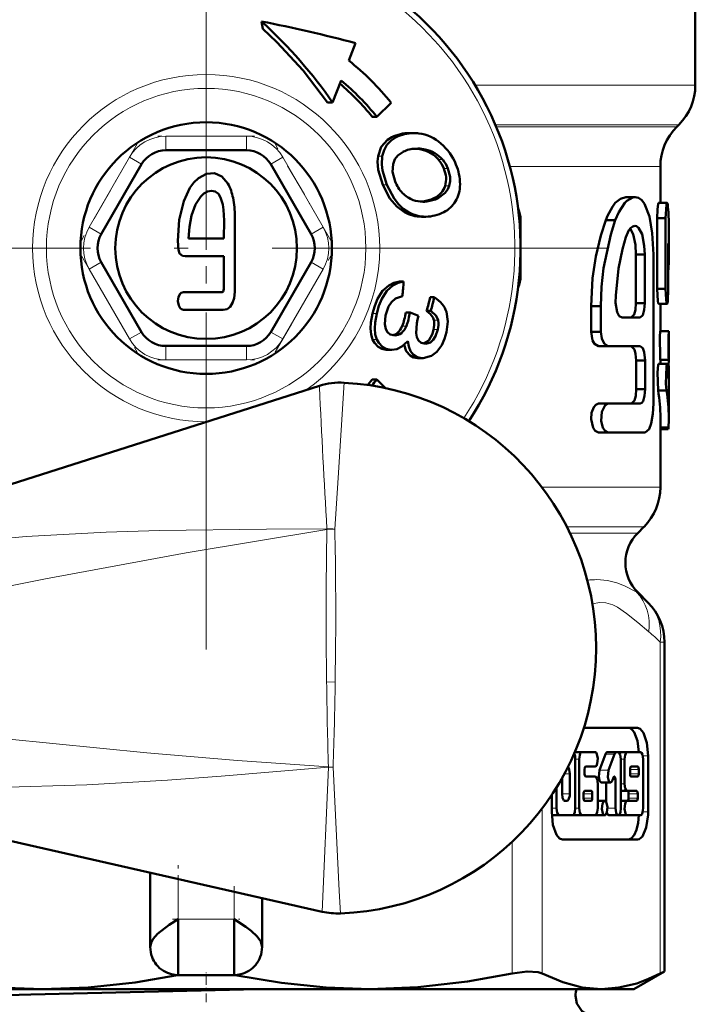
# Model space of a CAD drawing. Extents: x -1438 to 1837, y -1701 to 699.
# Tile 43 of 90: x -498 to -474, y -201 to -165. Entities that reach past the tile are written whole.
import ezdxf

# ---------------------------------------------------------------- set-up
doc = ezdxf.new("R2010")
doc.units = 0
doc.linetypes.add('DASHDOT', pattern=[18.5, 12, -3, 0.5, -3])

msp = doc.modelspace()

# ---------------------------------------------------------------- linework, layer by layer
at = {"color": 7, "linetype": 'DASHDOT', "lineweight": 18}
for p, q in [((-491.551, -159.193), (-491.551, -187.91)), ((-477.193, -173.552), (-505.91, -173.552))]:
    msp.add_line(p, q, dxfattribs=at)
at = {"color": 7, "lineweight": 50}
for p, q in [((-474.051, -163.666), (-474.051, -167.723)), ((-489.568, -165.444), (-489.571, -165.446)), ((-489.571, -165.446), (-489.522, -165.705)), ((-486.445, -166.846), (-486.205, -166.219)), ((-486.721, -167.556), (-487.03, -168.34)), ((-487.205, -168.34), (-487.03, -168.34)), ((-484.936, -168.352), (-485.449, -168.852)), ((-485.449, -168.852), (-485.61, -168.852)), ((-474.715, -169.216), (-474.637, -169.138)), ((-484.279, -169.438), (-484.125, -169.438)), ((-490.108, -170.052), (-492.995, -170.052)), ((-484.063, -169.995), (-483.974, -169.992)), ((-493.861, -170.552), (-495.304, -173.052)), ((-487.798, -173.052), (-489.242, -170.552)), ((-475.301, -170.63), (-475.301, -171.937)), ((-476.532, -171.728), (-476.208, -171.728)), ((-483.867, -171.89), (-483.818, -171.885)), ((-483.818, -171.885), (-483.798, -171.882)), ((-483.652, -171.883), (-483.672, -171.885)), ((-475.361, -171.937), (-475.06, -171.937)), ((-490.529, -175.119), (-490.528, -172.425)), ((-483.843, -172.428), (-483.698, -172.428)), ((-480.301, -172.552), (-480.301, -174.552)), ((-477.253, -172.549), (-476.913, -172.549)), ((-475.414, -172.482), (-475.414, -175.012)), ((-475.414, -172.482), (-475.112, -172.482)), ((-475.112, -172.482), (-475.112, -175.012)), ((-475.001, -172.683), (-475.001, -173.912)), ((-492.182, -173.213), (-490.913, -173.213)), ((-475.024, -175.012), (-475.024, -173.39)), ((-492.307, -173.84), (-490.913, -173.84)), ((-490.913, -173.84), (-490.915, -174.874)), ((-476.177, -173.78), (-475.86, -173.78)), ((-476.177, -175.524), (-476.177, -173.78)), ((-475.86, -175.524), (-475.86, -173.78)), ((-475.551, -179.115), (-475.551, -173.78)), ((-495.304, -174.052), (-493.861, -176.552)), ((-489.242, -176.552), (-487.798, -174.052)), ((-484.63, -174.75), (-484.485, -174.75)), ((-475.414, -175.012), (-475.112, -175.012)), ((-483.535, -175.308), (-483.389, -175.308)), ((-477.778, -175.627), (-477.778, -176.55)), ((-477.778, -175.627), (-477.426, -175.627)), ((-477.426, -175.627), (-477.426, -176.55)), ((-476.177, -175.524), (-475.86, -175.524)), ((-475.361, -175.544), (-475.06, -175.544)), ((-475.301, -175.544), (-475.301, -176.526)), ((-492.357, -175.76), (-490.944, -175.76)), ((-484.406, -175.856), (-484.258, -175.856)), ((-483.955, -175.976), (-484.258, -175.856)), ((-483.986, -176.107), (-483.955, -175.976)), ((-483.516, -175.794), (-483.663, -175.794)), ((-476.671, -176.037), (-476.029, -176.037)), ((-483.252, -176.13), (-483.251, -176.139)), ((-484.801, -176.673), (-484.84, -176.671)), ((-477.778, -176.55), (-477.426, -176.55)), ((-475.303, -176.526), (-475.003, -176.526)), ((-475.003, -176.526), (-475.001, -176.526)), ((-475.001, -176.526), (-475.001, -177.553)), ((-492.995, -177.052), (-490.108, -177.052)), ((-483.697, -176.971), (-483.736, -176.969)), ((-477.509, -177.063), (-477.163, -177.063)), ((-477.163, -177.063), (-476.021, -177.063)), ((-485.062, -177.192), (-485.115, -177.189)), ((-485.062, -177.192), (-484.908, -177.192)), ((-484.908, -177.192), (-484.961, -177.189)), ((-483.939, -177.49), (-483.993, -177.488)), ((-483.786, -177.49), (-483.84, -177.488)), ((-483.939, -177.49), (-483.786, -177.49)), ((-476.165, -177.576), (-476.165, -178.602)), ((-476.165, -177.576), (-475.848, -177.576)), ((-475.848, -177.576), (-475.848, -178.602)), ((-475.36, -177.688), (-475.059, -177.688)), ((-475.303, -177.553), (-475.003, -177.553)), ((-475.301, -177.553), (-475.301, -177.688)), ((-475.039, -177.759), (-475.004, -177.759)), ((-475.002, -177.553), (-475.005, -177.759)), ((-475.004, -177.759), (-475.004, -178.232)), ((-475.001, -177.553), (-475.003, -177.553)), ((-487.5, -178.479), (-508.361, -185.116)), ((-485.771, -178.446), (-485.61, -178.252)), ((-485.61, -178.252), (-485.449, -178.252)), ((-485.449, -178.252), (-485.135, -178.557)), ((-475.001, -178.423), (-475.001, -179.616)), ((-476.165, -178.602), (-475.848, -178.602)), ((-475.384, -178.649), (-475.082, -178.649)), ((-477.509, -179.115), (-477.163, -179.115)), ((-477.163, -179.115), (-476.021, -179.115)), ((-475.301, -179.616), (-475.301, -182.102)), ((-477.509, -180.141), (-477.163, -180.141)), ((-477.163, -180.141), (-475.848, -180.141)), ((-475.301, -179.962), (-475.011, -179.962)), ((-475.301, -180.031), (-475.022, -180.031)), ((-476.112, -183.741), (-475.887, -183.516)), ((-476.112, -185.863), (-475.741, -186.233)), ((-475.155, -199.419), (-475.155, -187.647)), ((-476.123, -190.708), (-478.041, -190.708)), ((-478.109, -191.579), (-478.363, -191.579)), ((-478.345, -193.58), (-478.345, -191.836)), ((-478.207, -191.836), (-478.207, -193.58)), ((-477.638, -191.579), (-478.109, -191.579)), ((-477.482, -192.222), (-477.264, -191.654)), ((-476.87, -191.579), (-477.195, -191.579)), ((-476.94, -191.654), (-477.157, -192.222)), ((-476.813, -191.579), (-476.87, -191.579)), ((-476.486, -191.579), (-476.81, -191.579)), ((-476.714, -193.58), (-476.714, -191.836)), ((-476.584, -191.836), (-476.584, -192.708)), ((-476.014, -191.579), (-476.486, -191.579)), ((-475.916, -193.58), (-475.916, -191.836)), ((-475.74, -193.708), (-475.74, -191.708)), ((-478.011, -192.349), (-478.011, -192.195)), ((-477.971, -192.092), (-477.638, -192.092)), ((-476.387, -192.195), (-476.387, -192.349)), ((-476.113, -192.092), (-476.348, -192.092)), ((-476.073, -192.349), (-476.073, -192.195)), ((-487.396, -197.285), (-508.554, -192.476)), ((-478.817, -192.501), (-478.817, -193.067)), ((-478.542, -193.067), (-478.542, -192.349)), ((-477.638, -192.451), (-477.971, -192.451)), ((-477.018, -192.585), (-476.978, -192.48)), ((-476.911, -192.552), (-476.911, -193.58)), ((-476.348, -192.451), (-476.113, -192.451)), ((-479.013, -192.834), (-479.013, -193.58)), ((-477.775, -192.964), (-478.009, -192.964)), ((-477.539, -193.58), (-477.539, -192.708)), ((-477.087, -192.66), (-477.412, -192.66)), ((-477.235, -193.374), (-477.235, -192.66)), ((-476.486, -192.964), (-476.714, -192.964)), ((-476.486, -192.964), (-476.152, -192.964)), ((-479.189, -193.11), (-479.189, -193.708)), ((-478.718, -193.324), (-478.64, -193.324)), ((-478.049, -193.067), (-478.049, -193.221)), ((-478.009, -193.324), (-477.775, -193.324)), ((-477.736, -193.221), (-477.736, -193.067)), ((-477.294, -193.324), (-477.539, -193.324)), ((-476.486, -193.324), (-476.714, -193.324)), ((-476.152, -193.324), (-476.486, -193.324)), ((-476.437, -193.221), (-476.437, -193.067)), ((-476.113, -193.067), (-476.113, -193.221)), ((-478.915, -193.837), (-479.186, -193.837)), ((-478.915, -193.837), (-478.443, -193.837)), ((-478.433, -193.837), (-478.438, -193.836)), ((-478.109, -193.837), (-478.433, -193.837)), ((-478.109, -193.837), (-477.638, -193.837)), ((-477.619, -193.837), (-477.628, -193.835)), ((-477.294, -193.837), (-477.619, -193.837)), ((-476.813, -193.837), (-477.137, -193.837)), ((-476.486, -193.837), (-476.81, -193.837)), ((-476.486, -193.837), (-476.014, -193.837)), ((-478.806, -194.708), (-476.123, -194.708)), ((-493.551, -198.552), (-493.551, -195.886)), ((-489.551, -198.552), (-489.551, -196.795)), ((-492.551, -197.552), (-492.551, -199.552)), ((-490.551, -197.552), (-490.551, -199.552)), ((-490.551, -199.552), (-492.551, -199.552)), ((-476.251, -200.052), (-475.155, -199.419)), ((-475.308, -199.497), (-475.155, -199.419)), ((-505.686, -200.052), (-497.406, -200.052)), ((-497.406, -200.052), (-485.696, -200.052)), ((-485.696, -200.052), (-477.416, -200.052)), ((-477.416, -200.052), (-476.251, -200.052))]:
    msp.add_line(p, q, dxfattribs=at)
at = {"color": 7, "lineweight": 18}
for p, q in [((-481.928, -167.723), (-474.051, -167.723)), ((-481.203, -169.138), (-474.637, -169.138)), ((-481.17, -169.216), (-474.715, -169.216)), ((-492.995, -169.552), (-490.108, -169.552)), ((-492.995, -169.552), (-492.995, -170.052)), ((-490.108, -169.552), (-490.108, -170.052)), ((-484.911, -169.588), (-484.756, -169.588)), ((-483.864, -170.02), (-483.713, -170.02)), ((-495.737, -172.802), (-494.294, -170.302)), ((-494.294, -170.302), (-493.861, -170.552)), ((-488.809, -170.302), (-489.242, -170.552)), ((-488.809, -170.302), (-487.365, -172.802)), ((-485.402, -170.267), (-485.249, -170.267)), ((-483.524, -170.151), (-483.374, -170.151)), ((-483.239, -170.388), (-483.09, -170.388)), ((-483.049, -170.702), (-482.9, -170.702)), ((-480.687, -170.63), (-475.301, -170.63)), ((-485.235, -171.292), (-485.087, -171.292)), ((-483.001, -171.321), (-482.854, -171.321)), ((-483.402, -171.77), (-483.256, -171.77)), ((-483.818, -171.885), (-483.672, -171.885)), ((-484.31, -172.269), (-484.455, -172.269)), ((-480.346, -172.552), (-480.301, -172.552)), ((-495.737, -172.802), (-495.304, -173.052)), ((-487.365, -172.802), (-487.798, -173.052)), ((-495.304, -174.052), (-495.737, -174.302)), ((-494.294, -176.802), (-495.737, -174.302)), ((-487.365, -174.302), (-488.809, -176.802)), ((-487.798, -174.052), (-487.365, -174.302)), ((-480.346, -174.552), (-480.301, -174.552)), ((-485.595, -175.889), (-485.445, -175.889)), ((-484.536, -176.338), (-484.387, -176.338)), ((-483.4, -176.13), (-483.252, -176.13)), ((-493.861, -176.552), (-494.294, -176.802)), ((-489.242, -176.552), (-488.809, -176.802)), ((-484.717, -176.59), (-484.566, -176.59)), ((-483.415, -176.467), (-483.266, -176.467)), ((-492.995, -177.052), (-492.995, -177.552)), ((-490.108, -177.052), (-490.108, -177.552)), ((-485.596, -176.825), (-485.442, -176.825)), ((-485.115, -177.189), (-484.961, -177.189)), ((-483.993, -177.488), (-483.84, -177.488)), ((-490.108, -177.552), (-492.995, -177.552)), ((-491.531, -179.761), (-491.551, -179.761)), ((-479.539, -182.102), (-475.301, -182.102)), ((-487.232, -183.605), (-487.233, -183.59)), ((-475.887, -183.516), (-478.648, -183.516)), ((-478.537, -183.741), (-476.112, -183.741)), ((-476.149, -185.863), (-476.112, -185.863)), ((-475.308, -199.497), (-475.308, -187.647)), ((-475.155, -187.647), (-475.308, -187.647)), ((-486.921, -187.852), (-486.933, -189.076)), ((-487.241, -189.069), (-486.933, -189.076)), ((-478.207, -191.836), (-478.345, -191.836)), ((-476.94, -191.654), (-477.264, -191.654)), ((-476.584, -191.836), (-476.714, -191.836)), ((-475.929, -191.708), (-475.74, -191.708)), ((-487.396, -197.285), (-487.178, -192.121)), ((-487.178, -192.109), (-487.012, -192.116)), ((-487.178, -192.121), (-487.178, -192.114)), ((-487.178, -192.121), (-487.012, -192.116)), ((-487.012, -192.116), (-486.787, -196.54)), ((-477.157, -192.222), (-477.482, -192.222)), ((-476.073, -192.195), (-476.387, -192.195)), ((-478.542, -192.349), (-478.733, -192.349)), ((-476.911, -192.552), (-477.006, -192.552)), ((-476.073, -192.349), (-476.387, -192.349)), ((-476.584, -192.708), (-476.714, -192.708)), ((-478.542, -193.067), (-478.817, -193.067)), ((-477.736, -193.067), (-478.049, -193.067)), ((-477.736, -193.221), (-478.049, -193.221)), ((-476.113, -193.067), (-476.437, -193.067)), ((-476.113, -193.221), (-476.437, -193.221)), ((-479.524, -193.582), (-479.524, -199.497)), ((-479.013, -193.58), (-479.189, -193.58)), ((-478.207, -193.58), (-478.345, -193.58)), ((-476.911, -193.58), (-477.196, -193.58)), ((-475.929, -193.708), (-475.74, -193.708)), ((-480.606, -199.497), (-480.606, -194.785)), ((-492.551, -197.552), (-492.551, -196.113)), ((-490.551, -196.568), (-490.551, -197.552)), ((-486.787, -196.54), (-486.749, -197.345)), ((-490.551, -197.552), (-492.551, -197.552))]:
    msp.add_line(p, q, dxfattribs=at)
at = {"color": 7, "linetype": 'DASHDOT', "lineweight": 18, "ltscale": 0.002353}
msp.add_line((-491.551, -169.224), (-491.551, -169.13), dxfattribs=at)
at = {"color": 7, "linetype": 'DASHDOT', "lineweight": 18, "ltscale": 0.086618}
msp.add_line((-489.819, -169.552), (-493.284, -169.552), dxfattribs=at)
at = {"color": 7, "linetype": 'DASHDOT', "lineweight": 18, "ltscale": 0.344155}
msp.add_line((-491.551, -169.483), (-491.551, -183.249), dxfattribs=at)
at = {"color": 7, "linetype": 'DASHDOT', "lineweight": 18, "ltscale": 0.099593}
for p, q in [((-494.019, -169.827), (-496.011, -173.277)), ((-496.011, -173.827), (-494.019, -177.277))]:
    msp.add_line(p, q, dxfattribs=at)
at = {"color": 7, "linetype": 'DASHDOT', "lineweight": 18, "ltscale": 0.099592}
for p, q in [((-487.091, -173.277), (-489.083, -169.827)), ((-489.083, -177.277), (-487.091, -173.827))]:
    msp.add_line(p, q, dxfattribs=at)
at = {"color": 7, "linetype": 'DASHDOT', "lineweight": 18, "ltscale": 0.086603}
msp.add_line((-493.283, -177.552), (-489.819, -177.552), dxfattribs=at)
at = {"color": 7, "linetype": 'DASHDOT', "lineweight": 18, "ltscale": 0.079978}
msp.add_line((-492.551, -198.818), (-492.551, -195.619), dxfattribs=at)
at = {"color": 7, "linetype": 'DASHDOT', "lineweight": 18, "ltscale": 0.059523}
msp.add_line((-490.551, -196.369), (-490.551, -198.75), dxfattribs=at)
at = {"color": 7, "linetype": 'DASHDOT', "lineweight": 18, "ltscale": 0.06}
msp.add_line((-492.751, -197.552), (-490.351, -197.552), dxfattribs=at)
at = {"color": 7, "linetype": 'DASHDOT', "lineweight": 18, "ltscale": 0.026585}
msp.add_line((-491.551, -200.526), (-491.551, -199.463), dxfattribs=at)
at = {"color": 7, "lineweight": 50}
for points in [[(-487.205, -168.34), (-488.082, -167.205), (-489.028, -166.181), (-489.522, -165.705)], [(-485.402, -170.267), (-485.286, -169.928), (-485.058, -169.678), (-484.911, -169.588)], [(-485.249, -170.267), (-485.188, -170.045), (-485.082, -169.854), (-484.936, -169.703), (-484.756, -169.588)], [(-485.235, -171.292), (-485.397, -170.75), (-485.419, -170.452), (-485.402, -170.267)], [(-485.087, -171.292), (-485.242, -170.773), (-485.266, -170.563), (-485.249, -170.267)], [(-484.862, -170.549), (-484.795, -170.373), (-484.696, -170.242), (-484.5, -170.103)], [(-484.79, -171.169), (-484.879, -170.82), (-484.862, -170.549)], [(-482.9, -170.702), (-482.825, -171), (-482.824, -171.157), (-482.854, -171.321)], [(-490.774, -171.242), (-490.985, -170.995), (-491.249, -170.876), (-491.542, -170.898), (-491.829, -171.055), (-491.987, -171.209), (-492.129, -171.4), (-492.355, -171.873), (-492.518, -172.545), (-492.569, -173.293)], [(-484.455, -172.269), (-484.735, -172.069), (-484.977, -171.781), (-485.235, -171.292)], [(-484.31, -172.269), (-484.5, -172.145), (-484.671, -171.985), (-484.83, -171.782), (-485.087, -171.292)], [(-482.854, -171.321), (-482.905, -171.446), (-482.995, -171.577), (-483.256, -171.77)], [(-491.358, -171.503), (-491.501, -171.526), (-491.63, -171.593), (-491.747, -171.703), (-491.931, -171.995)], [(-490.913, -173.213), (-490.903, -172.568), (-490.925, -172.182), (-490.954, -171.995), (-491.034, -171.741), (-491.115, -171.614), (-491.228, -171.53), (-491.358, -171.503)], [(-476.532, -171.728), (-476.725, -171.784), (-476.913, -171.938), (-477.015, -172.07), (-477.187, -172.398), (-477.253, -172.549)], [(-476.208, -171.728), (-476.286, -171.738), (-476.5, -171.858), (-476.575, -171.932), (-476.786, -172.262), (-476.913, -172.549)], [(-475.551, -173.78), (-475.589, -173.021), (-475.692, -172.422), (-475.87, -171.965), (-475.966, -171.84), (-476.081, -171.757), (-476.208, -171.728)], [(-491.931, -171.995), (-492.071, -172.38), (-492.151, -172.79), (-492.182, -173.213)], [(-475.361, -171.937), (-475.363, -171.937), (-475.367, -171.94), (-475.37, -171.947), (-475.377, -171.968), (-475.404, -172.169), (-475.414, -172.482)], [(-475.06, -171.937), (-475.063, -171.938), (-475.064, -171.939), (-475.068, -171.944), (-475.073, -171.958), (-475.083, -172.004), (-475.112, -172.482)], [(-475.04, -172.008), (-475.048, -171.958), (-475.053, -171.943), (-475.056, -171.939), (-475.058, -171.937), (-475.06, -171.937)], [(-477.253, -172.549), (-477.43, -173.096), (-477.61, -173.848), (-477.726, -174.63), (-477.778, -175.627)], [(-476.913, -172.549), (-477.077, -173.065), (-477.331, -174.274), (-477.402, -174.939), (-477.426, -175.627)], [(-476.214, -172.755), (-476.288, -172.773), (-476.36, -172.827), (-476.427, -172.912), (-476.54, -173.164)], [(-476.177, -173.78), (-476.196, -173.436), (-476.278, -173.051), (-476.38, -172.848)], [(-475.86, -173.78), (-475.876, -173.465), (-475.958, -173.053), (-476.082, -172.821), (-476.16, -172.765), (-476.214, -172.755)], [(-476.54, -173.164), (-476.658, -173.586), (-476.797, -174.277), (-476.893, -175.251), (-476.901, -175.51)], [(-492.569, -173.293), (-492.546, -173.612), (-492.499, -173.74), (-492.393, -173.827), (-492.307, -173.84)], [(-490.915, -174.874), (-490.92, -175.011), (-490.929, -175.071), (-490.945, -175.107), (-490.957, -175.119), (-490.972, -175.124)], [(-485.595, -175.889), (-485.517, -175.616), (-485.415, -175.363), (-485.238, -175.084), (-485.017, -174.889), (-484.833, -174.799), (-484.63, -174.75)], [(-485.445, -175.889), (-485.369, -175.615), (-485.268, -175.362), (-485.091, -175.084), (-484.871, -174.889), (-484.687, -174.799), (-484.485, -174.75)], [(-475.414, -175.012), (-475.388, -175.454), (-475.375, -175.521), (-475.369, -175.536), (-475.366, -175.541), (-475.363, -175.543), (-475.361, -175.544)], [(-475.112, -175.012), (-475.095, -175.388), (-475.077, -175.508), (-475.066, -175.538), (-475.063, -175.542), (-475.062, -175.543), (-475.06, -175.544)], [(-475.06, -175.544), (-475.059, -175.544), (-475.057, -175.543), (-475.055, -175.54), (-475.051, -175.532), (-475.038, -175.45), (-475.024, -175.012)], [(-492.357, -175.127), (-492.442, -175.151), (-492.484, -175.187), (-492.539, -175.29), (-492.559, -175.448), (-492.53, -175.605), (-492.475, -175.702), (-492.436, -175.736), (-492.357, -175.76)], [(-490.944, -175.76), (-490.805, -175.73), (-490.693, -175.647), (-490.606, -175.509), (-490.554, -175.341), (-490.529, -175.119)], [(-485.13, -175.957), (-485.023, -175.645), (-484.915, -175.48), (-484.776, -175.358), (-484.532, -175.268)], [(-476.901, -175.51), (-476.848, -175.848), (-476.773, -175.981), (-476.671, -176.037)], [(-476.35, -176.037), (-476.238, -175.921), (-476.196, -175.763), (-476.177, -175.524)], [(-476.029, -176.037), (-475.934, -175.951), (-475.878, -175.759), (-475.86, -175.524)], [(-485.596, -176.825), (-485.653, -176.639), (-485.67, -176.43), (-485.654, -176.208), (-485.595, -175.889)], [(-485.442, -176.825), (-485.5, -176.64), (-485.518, -176.431), (-485.504, -176.209), (-485.445, -175.889)], [(-485.123, -176.452), (-485.161, -176.27), (-485.13, -175.957)], [(-483.4, -176.13), (-483.424, -176.05), (-483.523, -175.911), (-483.663, -175.794)], [(-483.516, -175.794), (-483.318, -175.978), (-483.252, -176.13)], [(-482.957, -175.826), (-482.91, -176.173), (-482.956, -176.552)], [(-483.736, -176.969), (-483.861, -176.937), (-483.957, -176.86), (-484.015, -176.742), (-484.039, -176.595), (-484.012, -176.241), (-483.986, -176.107)], [(-484.84, -176.671), (-484.967, -176.637), (-485.065, -176.555), (-485.123, -176.452)], [(-483.776, -176.964), (-483.586, -176.851), (-483.457, -176.616), (-483.415, -176.467)], [(-483.266, -176.467), (-483.344, -176.706), (-483.425, -176.837), (-483.528, -176.927), (-483.697, -176.971)], [(-482.956, -176.552), (-483.025, -176.796), (-483.125, -177.021), (-483.304, -177.265)], [(-477.778, -176.55), (-477.726, -176.852), (-477.662, -176.97), (-477.509, -177.063)], [(-477.426, -176.55), (-477.396, -176.785), (-477.313, -176.968), (-477.163, -177.063)], [(-475.303, -176.526), (-475.315, -176.73), (-475.311, -177.453), (-475.303, -177.553)], [(-475.003, -176.526), (-475.015, -176.73), (-475.011, -177.453), (-475.003, -177.553)], [(-485.115, -177.189), (-485.268, -177.155), (-485.401, -177.082), (-485.529, -176.944), (-485.596, -176.825)], [(-484.961, -177.189), (-485.114, -177.155), (-485.247, -177.082), (-485.375, -176.944), (-485.442, -176.825)], [(-484.336, -176.874), (-484.547, -177.073), (-484.725, -177.162), (-484.908, -177.192)], [(-483.993, -177.488), (-484.134, -177.459), (-484.255, -177.396), (-484.391, -177.237), (-484.468, -177.011)], [(-483.84, -177.488), (-484.001, -177.452), (-484.135, -177.37), (-484.237, -177.24), (-484.302, -177.073), (-484.336, -176.874)], [(-476.341, -177.063), (-476.228, -177.178), (-476.185, -177.336), (-476.165, -177.576)], [(-476.021, -177.063), (-475.932, -177.133), (-475.88, -177.273), (-475.848, -177.576)], [(-483.304, -177.265), (-483.485, -177.408), (-483.786, -177.49)], [(-475.36, -177.688), (-475.362, -177.688), (-475.364, -177.689), (-475.367, -177.693), (-475.371, -177.701), (-475.379, -177.731), (-475.407, -178.005), (-475.384, -178.649)], [(-475.059, -177.688), (-475.06, -177.688), (-475.062, -177.689), (-475.065, -177.691), (-475.069, -177.699), (-475.087, -177.786), (-475.104, -178.408), (-475.082, -178.649)], [(-475.04, -177.756), (-475.048, -177.708), (-475.053, -177.694), (-475.056, -177.689), (-475.057, -177.688), (-475.059, -177.688)], [(-476.165, -178.602), (-476.183, -178.834), (-476.227, -178.998), (-476.336, -179.114)], [(-475.848, -178.602), (-475.867, -178.838), (-475.919, -179.021), (-475.962, -179.086), (-476.021, -179.115)], [(-477.509, -179.115), (-477.608, -179.153), (-477.685, -179.242), (-477.76, -179.443), (-477.777, -179.673), (-477.707, -179.974), (-477.631, -180.084), (-477.509, -180.141)], [(-477.163, -179.115), (-477.282, -179.173), (-477.399, -179.406), (-477.421, -179.724), (-477.355, -179.976), (-477.281, -180.085), (-477.163, -180.141)], [(-475.848, -180.141), (-475.704, -180.027), (-475.627, -179.824), (-475.569, -179.481), (-475.551, -179.115)], [(-476.447, -190.708), (-476.377, -190.725), (-476.307, -190.777), (-476.242, -190.864), (-476.125, -191.17), (-476.068, -191.58)], [(-475.74, -191.708), (-475.784, -191.242), (-475.906, -190.883), (-476.019, -190.745), (-476.123, -190.708)], [(-478.109, -191.579), (-478.129, -191.585), (-478.142, -191.594), (-478.166, -191.626), (-478.188, -191.686), (-478.207, -191.836)], [(-477.638, -192.092), (-477.611, -192.083), (-477.592, -192.063), (-477.557, -191.983), (-477.54, -191.806), (-477.572, -191.646), (-477.602, -191.597), (-477.617, -191.585), (-477.638, -191.579)], [(-477.264, -191.654), (-477.239, -191.607), (-477.225, -191.592), (-477.205, -191.581), (-477.195, -191.579)], [(-476.87, -191.579), (-476.888, -191.584), (-476.9, -191.591), (-476.921, -191.617), (-476.94, -191.654)], [(-476.714, -191.836), (-476.74, -191.665), (-476.77, -191.605), (-476.798, -191.582), (-476.813, -191.579)], [(-476.486, -191.579), (-476.505, -191.585), (-476.518, -191.594), (-476.542, -191.626), (-476.565, -191.686), (-476.584, -191.836)], [(-475.916, -191.836), (-475.941, -191.665), (-475.972, -191.605), (-476, -191.582), (-476.014, -191.579)], [(-478.542, -192.349), (-478.56, -192.198), (-478.59, -192.128), (-478.608, -192.106)], [(-478.011, -192.195), (-478.001, -192.127), (-477.988, -192.102), (-477.977, -192.093), (-477.971, -192.092)], [(-477.412, -192.66), (-477.427, -192.657), (-477.456, -192.633), (-477.476, -192.599), (-477.508, -192.464), (-477.482, -192.222)], [(-477.157, -192.222), (-477.182, -192.471), (-477.143, -192.615), (-477.111, -192.653), (-477.087, -192.66)], [(-476.348, -192.092), (-476.356, -192.095), (-476.362, -192.099), (-476.371, -192.112), (-476.385, -192.163), (-476.387, -192.195)], [(-476.073, -192.195), (-476.081, -192.135), (-476.093, -192.106), (-476.1, -192.097), (-476.109, -192.093), (-476.113, -192.092)], [(-477.971, -192.451), (-477.979, -192.449), (-477.984, -192.446), (-477.994, -192.433), (-478.003, -192.409), (-478.011, -192.349)], [(-477.539, -192.708), (-477.565, -192.537), (-477.595, -192.477), (-477.623, -192.454), (-477.638, -192.451)], [(-477.087, -192.66), (-477.077, -192.659), (-477.059, -192.649), (-477.042, -192.631), (-477.018, -192.585)], [(-476.95, -192.45), (-476.942, -192.452), (-476.937, -192.456), (-476.927, -192.469), (-476.918, -192.493), (-476.911, -192.552)], [(-476.387, -192.349), (-476.38, -192.409), (-476.368, -192.438), (-476.36, -192.446), (-476.352, -192.451), (-476.348, -192.451)], [(-476.113, -192.451), (-476.104, -192.449), (-476.099, -192.445), (-476.09, -192.432), (-476.075, -192.381), (-476.073, -192.349)], [(-478.009, -192.964), (-478.017, -192.967), (-478.023, -192.971), (-478.032, -192.984), (-478.047, -193.035), (-478.049, -193.067)], [(-477.736, -193.067), (-477.743, -193.007), (-477.755, -192.978), (-477.763, -192.969), (-477.771, -192.965), (-477.775, -192.964)], [(-476.584, -192.708), (-476.559, -192.879), (-476.528, -192.939), (-476.5, -192.962), (-476.486, -192.964)], [(-476.437, -193.067), (-476.445, -193.007), (-476.457, -192.978), (-476.464, -192.969), (-476.472, -192.965), (-476.477, -192.964)], [(-476.152, -192.964), (-476.144, -192.966), (-476.139, -192.97), (-476.129, -192.983), (-476.12, -193.007), (-476.113, -193.067)], [(-478.817, -193.067), (-478.798, -193.218), (-478.767, -193.289), (-478.749, -193.311), (-478.729, -193.322), (-478.718, -193.324)], [(-478.64, -193.324), (-478.62, -193.318), (-478.606, -193.308), (-478.582, -193.275), (-478.546, -193.146), (-478.542, -193.067)], [(-478.049, -193.221), (-478.041, -193.281), (-478.029, -193.31), (-478.021, -193.318), (-478.013, -193.323), (-478.009, -193.324)], [(-477.775, -193.324), (-477.767, -193.321), (-477.762, -193.317), (-477.752, -193.304), (-477.738, -193.253), (-477.736, -193.221)], [(-477.294, -193.324), (-477.321, -193.333), (-477.34, -193.353), (-477.374, -193.432), (-477.392, -193.61), (-477.36, -193.77), (-477.33, -193.819), (-477.315, -193.831), (-477.294, -193.837)], [(-477.294, -193.837), (-477.267, -193.827), (-477.248, -193.806), (-477.214, -193.726), (-477.197, -193.549), (-477.229, -193.389), (-477.258, -193.341), (-477.273, -193.329), (-477.294, -193.324)], [(-476.486, -193.324), (-476.512, -193.333), (-476.531, -193.353), (-476.566, -193.432), (-476.583, -193.61), (-476.552, -193.77), (-476.522, -193.819), (-476.506, -193.831), (-476.486, -193.837)], [(-476.477, -193.324), (-476.468, -193.321), (-476.463, -193.317), (-476.453, -193.304), (-476.439, -193.253), (-476.437, -193.221)], [(-476.113, -193.221), (-476.123, -193.289), (-476.135, -193.313), (-476.146, -193.322), (-476.152, -193.324)], [(-479.013, -193.58), (-478.988, -193.751), (-478.957, -193.811), (-478.929, -193.834), (-478.915, -193.837)], [(-478.443, -193.837), (-478.424, -193.831), (-478.411, -193.822), (-478.387, -193.79), (-478.364, -193.729), (-478.345, -193.58)], [(-478.207, -193.58), (-478.182, -193.751), (-478.151, -193.811), (-478.123, -193.834), (-478.109, -193.837)], [(-477.638, -193.837), (-477.618, -193.831), (-477.605, -193.822), (-477.581, -193.79), (-477.558, -193.729), (-477.539, -193.58)], [(-476.911, -193.58), (-476.886, -193.751), (-476.855, -193.811), (-476.827, -193.834), (-476.813, -193.837)], [(-476.813, -193.837), (-476.793, -193.831), (-476.78, -193.822), (-476.756, -193.79), (-476.733, -193.73), (-476.714, -193.58)], [(-476.014, -193.837), (-475.995, -193.831), (-475.982, -193.822), (-475.958, -193.79), (-475.935, -193.729), (-475.916, -193.58)], [(-479.189, -193.708), (-479.144, -194.173), (-479.023, -194.533), (-478.91, -194.67), (-478.806, -194.708)], [(-477.137, -193.837), (-477.158, -193.831), (-477.171, -193.821), (-477.195, -193.787), (-477.216, -193.735)], [(-476.068, -193.836), (-476.097, -194.109), (-476.157, -194.36), (-476.241, -194.55), (-476.347, -194.673), (-476.447, -194.708)], [(-476.123, -194.708), (-476.061, -194.694), (-475.944, -194.592), (-475.807, -194.273), (-475.742, -193.819), (-475.74, -193.708)], [(-493.551, -198.552), (-493.523, -198.4), (-493.443, -198.253), (-493.288, -198.079), (-492.873, -197.761), (-492.551, -197.552)], [(-490.551, -197.552), (-490.13, -197.828), (-489.94, -197.97), (-489.723, -198.174), (-489.598, -198.356), (-489.551, -198.552)], [(-502.496, -199.497), (-500.727, -199.811), (-499.046, -199.992), (-497.406, -200.052)], [(-497.406, -200.052), (-495.769, -199.993), (-494.09, -199.812), (-492.581, -199.551)], [(-490.521, -199.551), (-488.851, -199.834), (-487.256, -199.998), (-485.696, -200.052)], [(-485.696, -200.052), (-483.975, -199.987), (-482.205, -199.786), (-480.606, -199.497)], [(-480.606, -199.497), (-480.072, -199.422), (-479.669, -199.447), (-479.524, -199.497)], [(-479.524, -199.497), (-478.791, -199.811), (-478.094, -199.993), (-477.416, -200.052)], [(-477.416, -200.052), (-476.782, -200), (-476.149, -199.848), (-475.727, -199.692), (-475.308, -199.497)], [(-503.626, -200.438), (-502.014, -200.371), (-497.82, -200.246), (-489.704, -200.052)], [(-478.336, -200.291), (-478.289, -200.574), (-478.104, -200.853), (-477.858, -201.003), (-477.837, -201.01)]]:
    msp.add_lwpolyline(points, dxfattribs=at)
at = {"color": 7, "lineweight": 18}
for points in [[(-486.614, -178.364), (-486.829, -181.773), (-486.948, -183.6)], [(-508.607, -185.255), (-505.089, -184.647), (-501.558, -184.186), (-497.994, -183.87), (-495.127, -183.717), (-493.218, -183.656), (-489.388, -183.601), (-487.233, -183.59)], [(-487.232, -183.61), (-492.271, -184.45), (-497.296, -185.38), (-501.005, -186.119), (-508.395, -187.691)], [(-477.57, -185.409), (-477.189, -185.44), (-476.864, -185.518), (-476.583, -185.625), (-476.149, -185.863)], [(-475.712, -187.277), (-476.111, -186.94), (-476.511, -186.618), (-476.837, -186.399), (-477.002, -186.315), (-477.253, -186.235), (-477.48, -186.222), (-477.733, -186.276)], [(-508.752, -189.912), (-502.065, -190.733), (-498.717, -191.106), (-493.675, -191.602), (-490.427, -191.876), (-487.178, -192.109)], [(-487.178, -192.121), (-491.018, -192.444), (-492.935, -192.585), (-495.823, -192.751), (-499.066, -192.845), (-502.307, -192.819), (-505.533, -192.667), (-508.749, -192.39)]]:
    msp.add_lwpolyline(points, dxfattribs=at)
msp.add_circle((-491.551, -173.552), 5.714, dxfattribs=at)
at = {"color": 7, "lineweight": 50}
for radius in [4.5, 3.25]:
    msp.add_circle((-491.551, -173.552), radius, dxfattribs=at)
for centre, radius, start, end in [((-491.551, -173.552), 11.25, 103.5334, 229.4195), ((-491.551, -173.552), 11.25, 326.6274, 76.4663), ((-500.769, -221.688), 57.349, 75.28814, 78.73682), ((-492.658, -174.587), 9.926, 38.9185, 51.2514), ((-492.435, -174.439), 8.945, 38.6505, 50.3021), ((-492.522, -174.442), 8.889, 38.9605, 49.6331), ((-476.051, -167.723), 2, 315, 360), ((-473.301, -170.63), 2, 134.9997, 180), ((-484.283, -170.825), 1.388, 89.8049, 116.8945), ((-484.129, -170.824), 1.386, 89.8199, 116.9068), ((-484.126, -170.986), 1.548, 83.1896, 89.9391), ((-484.123, -170.893), 1.456, 48.039, 82.874), ((-492.995, -171.052), 1, 90, 150), ((-490.108, -171.052), 1, 30, 90), ((-484.032, -171.077), 1.082, 91.6751, 115.6658), ((-484.128, -171.258), 1.265, 77.9335, 86.4613), ((-483.972, -171.208), 1.216, 77.6898, 90.1269), ((-484.114, -171.169), 1.176, 59.9266, 77.7321), ((-483.962, -171.167), 1.174, 59.9339, 77.727), ((-484.426, -171.292), 1.956, 22.0116, 49.2527), ((-484.044, -171.067), 1.053, 40.1441, 60.4387), ((-483.915, -171.091), 1.084, 40.4135, 60.0733), ((-484.128, -171.143), 1.166, 22.2309, 40.3342), ((-483.986, -171.142), 1.172, 22.0731, 40.0674), ((-484.304, -171.271), 1.835, 0.0629, 22.8541), ((-492.249, -172.062), 1.688, 10.382, 29.0822), ((-483.628, -170.717), 1.246, 201.2561, 223.9844), ((-493.898, -172.386), 3.37, 359.3319, 10.7474), ((-483.773, -170.845), 1.053, 224.4386, 249.6003), ((-483.795, -170.897), 0.996, 249.7853, 269.7701), ((-483.939, -170.62), 1.27, 276.3851, 294.9962), ((-483.787, -170.64), 1.249, 276.2224, 295.1647), ((-483.796, -170.842), 1.051, 269.7984, 276.7618), ((-483.478, -171.373), 0.99, 295.6907, 329.4421), ((-481.301, -172.552), 1, 0, 24.3596), ((-480.837, -172.68), 5.836, 359.9746, 6.6168), ((-483.832, -171.133), 1.296, 241.2432, 269.5101), ((-483.686, -171.134), 1.295, 241.2307, 269.4997), ((-483.725, -170.961), 1.468, 271.0677, 297.3823), ((-494.438, -173.552), 1, 150, 210), ((-488.664, -173.552), 1, 330, 30), ((-480.855, -173.909), 5.854, 359.9878, 5.0834), ((-481.058, -173.91), 6.057, 354.9942, 359.9994), ((-481.301, -174.552), 1, 335.6401, 360), ((-498.928, -173.698), 14.481, 353.779, 355.8371), ((-492.007, -14.766), 160.362, 269.8749, 270.3696), ((-499.753, -171.313), 16.703, 344.4386, 346.1602), ((-499.898, -171.273), 16.995, 344.5744, 346.2654), ((-487.545, -175.272), 3.193, 340.4922, 349.4573), ((-487.413, -175.278), 3.207, 340.7021, 349.62), ((-485.091, -176.131), 0.592, 309.2267, 339.6046), ((-484.94, -176.134), 0.589, 309.3769, 339.8122), ((-484.34, -176.256), 0.948, 347.1537, 7.2016), ((-484.194, -176.259), 0.951, 347.3338, 7.2444), ((-492.995, -176.052), 1, 210, 270), ((-490.108, -176.052), 1, 270, 330), ((-484.951, -176.305), 0.369, 281.2851, 309.384), ((-484.798, -176.309), 0.364, 269.5447, 309.6054), ((-480.682, -178.424), 5.681, 0.012, 6.7574), ((-486.742, -180.861), 2.5, 87.059, 107.6502), ((-487.101, -187.852), 9.5, 0, 87.0589), ((-492.12, -172.941), 8.527, 319.6004, 321.4778), ((-481.05, -179.62), 5.749, 0.0393, 9.7196), ((-480.854, -179.62), 5.853, 0.0375, 9.545), ((-480.78, -179.616), 5.779, 356.5703, 0.0036), ((-475.179, -179.975), 0.167, 340.3643, 4.5239), ((-477.301, -182.102), 2, 315.0008, 0), ((-475.051, -184.802), 1.5, 135, 225), ((-477.155, -187.647), 2, 360, 45), ((-487.101, -187.852), 9.5, 272.1234, 360), ((-478.828, -191.819), 0.483, 357.9532, 23.107), ((-476.939, -192.486), 0.0386, 107.3113, 171.0962), ((-486.842, -194.847), 2.5, 257.1957, 272.1234), ((-492.549, -198.551), 1.002, 179.7817, 200.7895), ((-490.553, -198.551), 1.002, 339.3331, 0.2189), ((-492.551, -198.552), 1, 200.8305, 218.3532), ((-490.551, -198.552), 1, 321.5765, 339.3051), ((-492.544, -198.545), 1.01, 218.4355, 238.2685), ((-490.558, -198.545), 1.01, 301.7344, 321.5542), ((-492.551, -198.552), 1, 238.3557, 256.2072), ((-492.55, -198.545), 1.007, 256.2506, 269.8097), ((-490.552, -198.546), 1.006, 270.1919, 284.1753), ((-490.551, -198.552), 1, 284.2413, 301.5975), ((-477.594, -200.314), 0.743, 159.3221, 178.2134)]:
    msp.add_arc(centre, radius, start, end, dxfattribs=at)
at = {"color": 7, "lineweight": 18}
for centre, radius, start, end in [((-491.551, -173.552), 11.045, 103.5334, 230.0805), ((-491.551, -173.552), 11.045, 326.5786, 76.4664), ((-491.551, -173.552), 6.209, 0, 270), ((-492.995, -171.052), 1.5, 90, 150), ((-490.108, -171.052), 1.5, 30, 90), ((-494.438, -173.552), 1.5, 150, 210), ((-488.664, -173.552), 1.5, 330, 30), ((-491.551, -173.552), 6.209, 305.1105, 0), ((-492.995, -176.052), 1.5, 210, 270), ((-490.108, -176.052), 1.5, 270, 330), ((-33.782, -157.373), 454.208, 182.66926, 183.30895), ((-304.609, -186.679), 182.648, 179.03725, 180.74996), ((-487.281, -189.136), 5.547, 86.562, 89.5046), ((-486.891, -189.178), 5.579, 90.5864, 93.498), ((-625.316, -186.587), 138.401, 359.47644, 1.23691), ((-477.561, -188.46), 3.051, 90.174, 96.6603), ((-479.6, -190.07), 5.441, 44.8354, 50.6441), ((-479.5, -191.817), 5.913, 44.8385, 50.159), ((-320.277, -187.088), 166.976, 180.67998, 181.72339), ((-616.138, -187.305), 129.217, 357.86611, 359.21472)]:
    msp.add_arc(centre, radius, start, end, dxfattribs=at)
at = {"color": 7, "lineweight": 50}
for centre, major_axis, ratio, start_param, end_param in [((-622.374, -209.266), (137.224, 36.892), 0.297071, 0.104015, 0.186751), ((-517.523, -166.29), (34.547, -4.917), 0.155338, 6.261624, 6.373575), ((-496.205, -164.091), (13.145, -7.371), 0.206846, 6.142739, 6.331901), ((-492.887, -165.583), (10.253, -6.307), 0.293085, 0.004383, 0.175188), ((-509.531, -182.711), (26.584, 6.851), 0.161588, 0.007683, 0.14564)]:
    msp.add_ellipse(centre, major_axis=major_axis, ratio=ratio, start_param=start_param, end_param=end_param, dxfattribs=at)
at = {"color": 7, "lineweight": 18}
for centre, major_axis, ratio, start_param, end_param in [((-477.56, -187.277), (-1.277, -1.539), 0.880592, 2.201586, 3.037435), ((-477.155, -187.647), (-1.414, -1.414), 0.862856, 2.282707, 3.141593)]:
    msp.add_ellipse(centre, major_axis=major_axis, ratio=ratio, start_param=start_param, end_param=end_param, dxfattribs=at)

doc.saveas('drawing.dxf')
